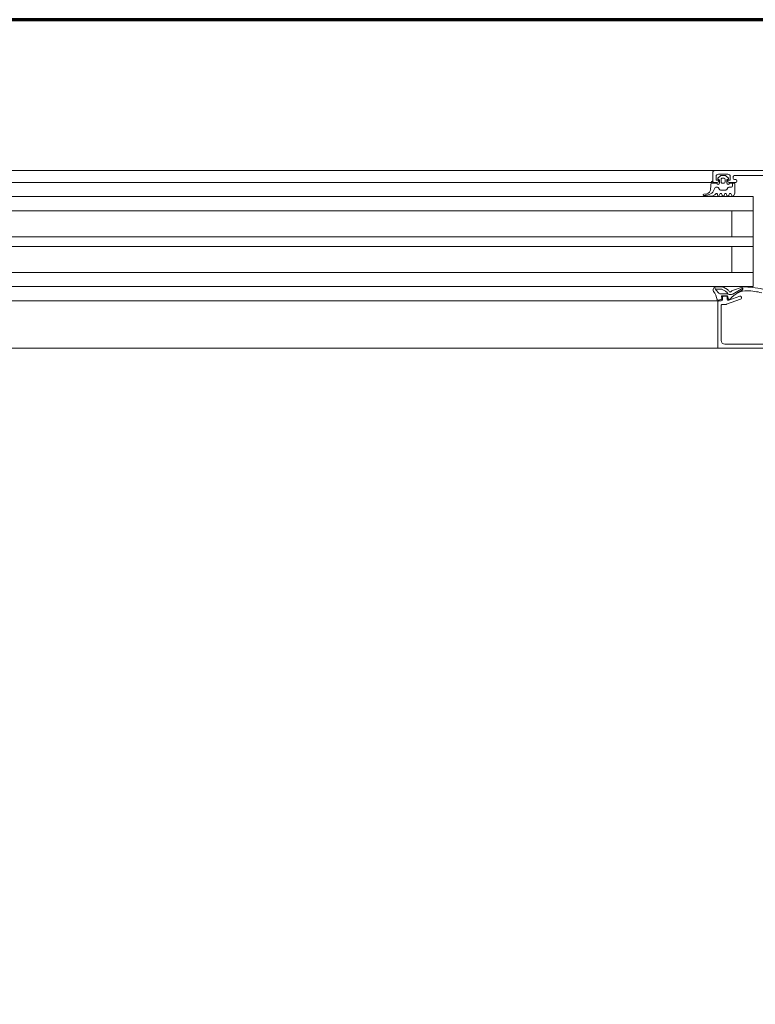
# Model space of a CAD drawing. Header units: centimetres. Extents: x -1253 to 21770, y -8842 to 3590.
# Tile 81 of 120: x 443 to 475, y 1636 to 1678. Entities that reach past the tile are written whole.
import ezdxf

# ---------------------------------------------------------------- set-up
doc = ezdxf.new("R2010")
doc.units = ezdxf.units.CM
doc.linetypes.add('Dash', pattern=[60, 30, -30])
doc.linetypes.add('Długa kreska', pattern=[142.875, 95.25, -47.625])
for name, color, linetype, lineweight in [('A-DETL', 90, 'Continuous', 9), ('A-DETL-GENF', 92, 'Continuous', 9), ('A-DOOR', 31, 'Continuous', 13), ('A-DOOR-HDLN', 31, 'Dash', 9)]:
    doc.layers.add(name, color=color, linetype=linetype, lineweight=lineweight)

# ---------------------------------------------------------------- blocks, each defined once
blk = doc.blocks.new('Schueco_FWS_ADS-75-SimplySmart_inw_Family-02 - FWS SI insert unit 90-2368395-6_piętro IV __13_80 m_ - stan projektowany')
at = {"layer": 'A-DETL-GENF'}
for p, q in [((-75.5, 6.6), (75.5, 6.6)), ((7.65, 4.6), (-59.08, 4.6)), ((-54.5, 4), (7.65, 4)), ((-54.5, 3.4), (7.65, 3.4)), ((-54.5, 2.3), (7.65, 2.3)), ((-54.5, 1.9), (7.65, 1.9)), ((-54.5, 0.8), (7.65, 0.8)), ((-54.5, 0.2), (7.65, 0.2)), ((-54.5, -0.4), (7.65, -0.4)), ((74.6, -0.9), (-74.6, -0.9))]:
    blk.add_line(p, q, dxfattribs=at)
at = {"layer": 'A-DOOR'}
for p, q in [((-59.4, 6.43), (-61.71, 6.43)), ((-59.25, 6.6), (-53.75, 6.6)), ((-59.25, 4.8), (-59.25, 6.28)), ((-60.067, 4.529), (-59.468, 4.747)), ((-59.451, 4.75), (-59.3, 4.75)), ((-59.15, 4.6), (-59.25, 4.6)), ((-59.738, 4.315), (-60.167, 4.063)), ((-60.136, 4.153), (-59.897, 4.297)), ((-59.72, 4.163), (-60.134, 4.021)), ((-60.1, 4.45), (-60.1, 4.482)), ((-59.567, 4.573), (-60.033, 4.403)), ((-59.59, 4.329), (-59.687, 4.329)), ((-59.599, 4.54), (-59.572, 4.54)), ((-59.55, 4.155), (-59.59, 4.21)), ((-59.542, 4.514), (-59.529, 4.411)), ((-59.5, 4.45), (-59.5, 4.526)), ((-59.499, 4.385), (-59.289, 4.385)), ((-59.35, 4.4), (-59.45, 4.4)), ((-59.316, 4.129), (-59.434, 4.193)), ((-59.3, 4.55), (-59.3, 4.45)), ((-59.259, 4.419), (-59.27, 4.509)), ((-59.246, 4.542), (-59.107, 4.569)), ((-59.04, 4.161), (-58.966, 4.031)), ((-59.344, 4.03), (-59.511, 4.121)), ((-59.022, 4.015), (-59.287, 4.015)), ((-59.01, 4.108), (-59.234, 4.108)), ((-53.75, 3.4), (-60.6, 3.4)), ((-59.146, 3.4), (-53.75, 3.4)), ((-53.75, 0.8), (-60.6, 0.8)), ((-59.691, 0.15), (-59.669, 0.09)), ((-59.591, 0.09), (-59.569, 0.15)), ((-59.491, 0.15), (-59.469, 0.09)), ((-59.391, 0.09), (-59.369, 0.15)), ((-59.291, 0.15), (-59.269, 0.09)), ((-59.191, 0.09), (-59.169, 0.15)), ((-59.09, 0.14), (-59.09, 0.1)), ((-58.791, 0.18), (-58.524, 0.18)), ((-58.516, 0.101), (-58.642, 0.076)), ((-58.526, 0.158), (-58.499, 0.172)), ((-59.86, -0.4), (-59.58, -0.4)), ((-59.59, -0.37), (-59.8, -0.37)), ((-59.728, -0.37), (-59.728, -0.25)), ((-59.678, -0.2), (-59.567, -0.2)), ((-59.523, -0.175), (-59.483, -0.105)), ((-59.49, -0.5), (-59.49, -0.37)), ((-59.44, -0.08), (-59.216, -0.08)), ((-59.3, -0.37), (-59.36, -0.37)), ((-59.173, -0.105), (-59.132, -0.175)), ((-59.17, -0.37), (-59.17, -0.5)), ((-59.089, -0.2), (-59.024, -0.2)), ((-59.08, -0.4), (-58.95, -0.4)), ((-58.803, -0.103), (-58.83, -0.41)), ((-58.828, -0.4), (-53.75, -0.4)), ((-61.81, -0.7), (-59.81, -0.7)), ((-59.91, -0.47), (-59.91, -0.45)), ((-59.81, -0.52), (-59.86, -0.52)), ((-59.76, -0.65), (-59.76, -0.57)), ((-59.447, -0.685), (-59.551, -0.581)), ((-59.53, -0.53), (-59.52, -0.53)), ((-59.53, -0.75), (-59.13, -0.75)), ((-59.248, -0.7), (-59.412, -0.7)), ((-59.41, -0.42), (-59.41, -0.53)), ((-59.36, -0.58), (-59.3, -0.58)), ((-59.25, -0.53), (-59.25, -0.42)), ((-59.109, -0.581), (-59.213, -0.685)), ((-59.14, -0.53), (-59.13, -0.53)), ((-58.9, -0.45), (-58.9, -0.85)), ((-58.95, -0.9), (-67.55, -0.9)), ((-58.95, -0.9), (-53.75, -0.9))]:
    blk.add_line(p, q, dxfattribs=at)
at = {"layer": 'A-DOOR', "flags": 128}
for points in [[(-61.95, 6.48), (-62.05, 6.48), (-62.05, 6.6), (-59.1, 6.6), (-59.1, 4.65)], [(-59.489, 4.241), (-59.527, 4.303), (-59.191, 4.303)], [(-53.75, 4), (-60.6, 4), (-60.6, 0.2), (-53.75, 0.2)], [(-59.7, 3.4), (-59.7, 2.3), (-60.6, 2.3), (-53.75, 2.3)], [(-59.7, 0.8), (-59.7, 1.9), (-60.6, 1.9), (-53.75, 1.9)], [(-59.83, -0.34), (-59.83, 0.06), (-59.765, 0.16)], [(-58.87, -0.45), (-58.87, -0.37), (-59.07, -0.37)], [(-59.53, -0.45), (-59.53, -0.5), (-59.63, -0.5), (-59.63, -0.65)], [(-59.03, -0.65), (-59.03, -0.5), (-59.13, -0.5), (-59.13, -0.45)]]:
    blk.add_lwpolyline(points, dxfattribs=at)
at = {"layer": 'A-DOOR'}
for centre, radius, start, end in [((-59.4, 6.28), 0.15, 0, 90), ((-59.55, 4.526), 0.05, 0, 110), ((-59.451, 4.7), 0.05, 90, 110), ((-59.3, 4.8), 0.05, 270, 0), ((-59.25, 4.55), 0.05, 90, 180), ((-59.15, 4.65), 0.05, 270, 0), ((-60.268, 7.009), 2.834, 255.7856, 268.4777), ((-60.322, 4.975), 0.8, 268.4714, 296.3861), ((-60.05, 4.482), 0.05, 110, 180), ((-60.05, 4.45), 0.05, 180, 290), ((-60.491, 5.282), 1.15, 297.1697, 319.1518), ((-59.687, 4.229), 0.1, 90, 120.3836), ((-59.746, 4.239), 0.08, 289.0101, 333.0444), ((-59.63, 4.18), 0.05, 36.3666, 153.0444), ((-59.599, 4.51), 0.03, 90, 139.1518), ((-59.584, 4.253), 0.0764, 29.9329, 94.2645), ((-59.572, 4.51), 0.03, 7.0564, 90), ((-59.499, 4.415), 0.03, 187.0564, 270), ((-59.45, 4.45), 0.05, 180, 270), ((-59.353, 4.342), 0.17, 216.4634, 241.4634), ((-59.35, 4.45), 0.05, 270, 0), ((-59.289, 4.415), 0.03, 270, 7.2077), ((-59.24, 4.513), 0.03, 100.9941, 188.118), ((-59.191, 4.243), 0.06, 33.3021, 90), ((-57.763, 5.398), 1.777, 219.1355, 223.7266), ((-59.1, 4.54), 0.03, 11.4268, 102.3565), ((-58.14, 4.734), 0.95, 191.4268, 214.051), ((-59.075, 4.141), 0.04, 29.6254, 45.0361), ((-59.026, 4.135), 0.12, 271.9923, 34.051), ((-60.267, 7.009), 2.994, 255.7723, 272.1183), ((-60.097, 4.089), 0.075, 121.1063, 200.0149), ((-60.16, 4.097), 0.08, 272.1106, 289.0101), ((-59.453, 4.226), 0.12, 216.3666, 241.3666), ((-59.287, 4.135), 0.12, 241.3666, 270.0039), ((-59.234, 4.278), 0.17, 241.4634, 270.0728), ((-59.73, 0.14), 0.04, 14.9995, 150.0003), ((-59.63, 0.1), 0.04, 195.0002, 344.9998), ((-59.53, 0.14), 0.04, 14.9996, 165.0004), ((-59.43, 0.1), 0.04, 195.0002, 344.9998), ((-59.33, 0.14), 0.04, 14.9996, 165.0004), ((-59.23, 0.1), 0.04, 195.0002, 344.9998), ((-59.13, 0.14), 0.04, 359.9998, 165.0003), ((-59.05, 0.1), 0.04, 180, 319.6792), ((-58.791, -0.12), 0.3, 89.9987, 139.6802), ((-58.603, -0.244), 0.381, 91.8995, 167.3401), ((-58.604, -0.12), 0.2, 101.0025, 174.9918), ((-58.649, 0.478), 0.343, 275.6011, 291.0537), ((-58.524, 0.14), 0.04, 281.0106, 90.0809), ((-59.86, -0.45), 0.05, 90, 180), ((-59.8, -0.34), 0.03, 180, 270), ((-59.678, -0.25), 0.05, 90, 180), ((-59.54, -0.37), 0.05, 359.9994, 179.9994), ((-59.58, -0.45), 0.05, 0, 90), ((-59.567, -0.15), 0.05, 270, 330), ((-59.44, -0.13), 0.05, 90, 150), ((-59.36, -0.42), 0.05, 89.9989, 180.0011), ((-59.3, -0.42), 0.05, 359.9989, 90.0011), ((-59.216, -0.13), 0.05, 30, 90), ((-59.12, -0.37), 0.05, 0, 180), ((-59.089, -0.15), 0.05, 210, 270), ((-59.08, -0.45), 0.05, 90, 180), ((-59.024, -0.15), 0.05, 270, 347.8734), ((-58.95, -0.45), 0.05, 0, 90), ((-58.87, -0.41), 0.04, 270.0001, 359.9994), ((-59.86, -0.47), 0.05, 180, 270), ((-59.81, -0.57), 0.05, 0, 90), ((-59.81, -0.65), 0.05, 270, 0), ((-59.53, -0.65), 0.1, 180, 270), ((-59.53, -0.56), 0.03, 89.9999, 225.0019), ((-59.52, -0.5), 0.03, 270, 0), ((-59.412, -0.65), 0.05, 224.9723, 270), ((-59.36, -0.53), 0.05, 179.9979, 270.0021), ((-59.3, -0.53), 0.05, 269.9979, 0.0021), ((-59.248, -0.65), 0.05, 270, 315.0202), ((-59.14, -0.5), 0.03, 180, 270), ((-59.13, -0.56), 0.03, 315.0034, 89.9945), ((-59.13, -0.65), 0.1, 270, 0), ((-58.95, -0.85), 0.05, 270, 0)]:
    blk.add_arc(centre, radius, start, end, dxfattribs=at)
at = {"layer": 'A-DOOR-HDLN'}
blk.add_arc((-72.3, 7.6), 93.95, 360, 90, dxfattribs=at)

msp = doc.modelspace()

# ---------------------------------------------------------------- linework, layer by layer
at = {"layer": 'A-DETL', "linetype": 'Długa kreska', "lineweight": 70}
msp.add_line((536.377, 1678.001), (3.377, 1678.001), dxfattribs=at)

# ---------------------------------------------------------------- block references
at = {"layer": 'A-DOOR', "rotation": 180}
msp.add_blockref('Schueco_FWS_ADS-75-SimplySmart_inw_Family-02 - FWS SI insert unit 90-2368395-6_piętro IV __13_80 m_ - stan projektowany', (413.877, 1670.726), dxfattribs=at)

doc.saveas('drawing.dxf')
